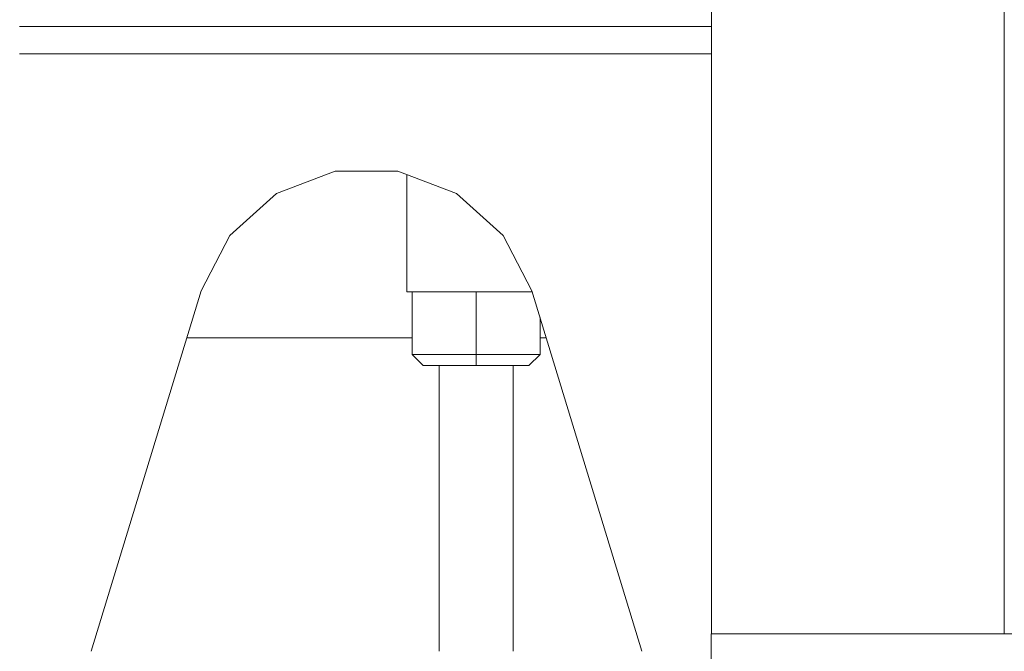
# Model space of a CAD drawing. Header units: millimetres. Extents: x 53056 to 116131, y -669674 to -625124.
# Tile 177 of 256: x 61389 to 61603, y -634504 to -634367. Entities that reach past the tile are written whole.
import ezdxf

# ---------------------------------------------------------------- set-up
doc = ezdxf.new("R2010")
doc.units = ezdxf.units.MM
doc.header["$MEASUREMENT"] = 0
doc.linetypes.add('DGN Style 1', pattern=[536.199087, 0.892178, -535.306909])
doc.layers.add('Side Cradle Tower', color=7, linetype='Continuous', lineweight=0)

# ---------------------------------------------------------------- blocks, each defined once
blk = doc.blocks.new('*U55')
at = {"layer": 'Side Cradle Tower', "color": 7, "linetype": 'Continuous', "lineweight": 0}
for p, q in [((-22991.04, 12898.98), (-22991.04, 13168.39)), ((-23204.54, 13030.63), (-23054.54, 13030.63)), ((-23204.54, 13024.72), (-23054.54, 13024.72)), ((-23148.79, 12994.42), (-23136.09, 12999.26)), ((-23188.98, 12895.2), (-23165.17, 12973.32)), ((-23116.94, 12973.16), (-23119.4, 12973.16)), ((-23119.4, 12959.56), (-23119.4, 12973.16)), ((-23119.4, 12973.15), (-23119.4, 12973.15)), ((-23116.94, 12973.15), (-23116.15, 12973.15)), ((-23105.54, 12973.16), (-23108.18, 12973.16)), ((-23105.54, 12973.16), (-23105.54, 12959.56)), ((-23102.9, 12973.16), (-23105.54, 12973.16)), ((-23093.38, 12973.16), (-23094.14, 12973.16)), ((-23093.43, 12973.32), (-23069.62, 12895.2)), ((-23091.68, 12967.59), (-23091.68, 12959.56)), ((-23168.27, 12963.15), (-23119.4, 12963.15)), ((-23091.68, 12963.15), (-23090.33, 12963.15)), ((-23105.54, 12959.56), (-23119.4, 12959.56)), ((-23119.4, 12959.56), (-23119.4, 12959.55)), ((-23117, 12957.16), (-23119.4, 12959.56)), ((-23117, 12957.16), (-23119.4, 12959.55)), ((-23091.68, 12959.56), (-23105.54, 12959.56)), ((-23105.54, 12957.16), (-23105.54, 12959.56)), ((-23091.68, 12959.56), (-23094.08, 12957.16)), ((-23091.68, 12959.55), (-23094.08, 12957.16)), ((-23091.68, 12959.55), (-23091.68, 12959.56)), ((-23117, 12957.16), (-23105.54, 12957.16)), ((-23117, 12957.15), (-23117, 12957.16)), ((-23117, 12957.15), (-23117, 12957.16)), ((-23113.54, 12957.15), (-23117, 12957.15)), ((-23113.54, 12895.2), (-23113.54, 12957.15)), ((-23113.54, 12957.15), (-23113.54, 12957.15)), ((-23094.08, 12957.16), (-23105.54, 12957.16)), ((-23097.54, 12957.15), (-23097.54, 12895.2)), ((-23097.54, 12957.15), (-23094.09, 12957.15)), ((-23097.54, 12957.15), (-23097.54, 12957.15)), ((-23094.09, 12957.15), (-23094.08, 12957.15)), ((-23094.08, 12957.15), (-23094.08, 12957.16)), ((-23094.08, 12957.16), (-23094.08, 12957.15)), ((-23054.6, 12898.98), (-22705.01, 12898.98))]:
    blk.add_line(p, q, dxfattribs=at)
at = {"layer": 'Side Cradle Tower', "color": 7, "linetype": 'Continuous', "lineweight": 0, "flags": 128}
for points in [[(-23054.54, 12898.98), (-23054.54, 13059.15), (-23054.54, 13168.39)], [(-23136.09, 12999.26), (-23122.51, 12999.26), (-23109.81, 12994.42), (-23099.68, 12985.38), (-23093.43, 12973.32)], [(-23119.4, 12973.15), (-23120.54, 12973.15), (-23120.54, 12998.51)], [(-23165.17, 12973.32), (-23158.92, 12985.38), (-23148.79, 12994.42)], [(-23108.18, 12973.15), (-23111.28, 12973.15), (-23116.15, 12973.15)], [(-23094.14, 12973.15), (-23094.93, 12973.15), (-23099.8, 12973.15), (-23102.9, 12973.15)], [(-23113.54, 12957.15), (-23113.54, 12957.15), (-23112.93, 12957.16), (-23111.2, 12957.16), (-23108.6, 12957.16), (-23105.54, 12957.16), (-23102.48, 12957.16), (-23099.88, 12957.16), (-23098.15, 12957.16), (-23097.54, 12957.15), (-23097.54, 12957.15)], [(-23054.6, 12875.2), (-23054.6, 12879.44), (-23054.6, 12898.98)]]:
    blk.add_lwpolyline(points, dxfattribs=at)

msp = doc.modelspace()

# ---------------------------------------------------------------- block references
at = {"color": 7, "linetype": 'DGN Style 1', "lineweight": 0}
msp.add_blockref('*U55', (84593.95, -647399.35), dxfattribs=at)

doc.saveas('drawing.dxf')
